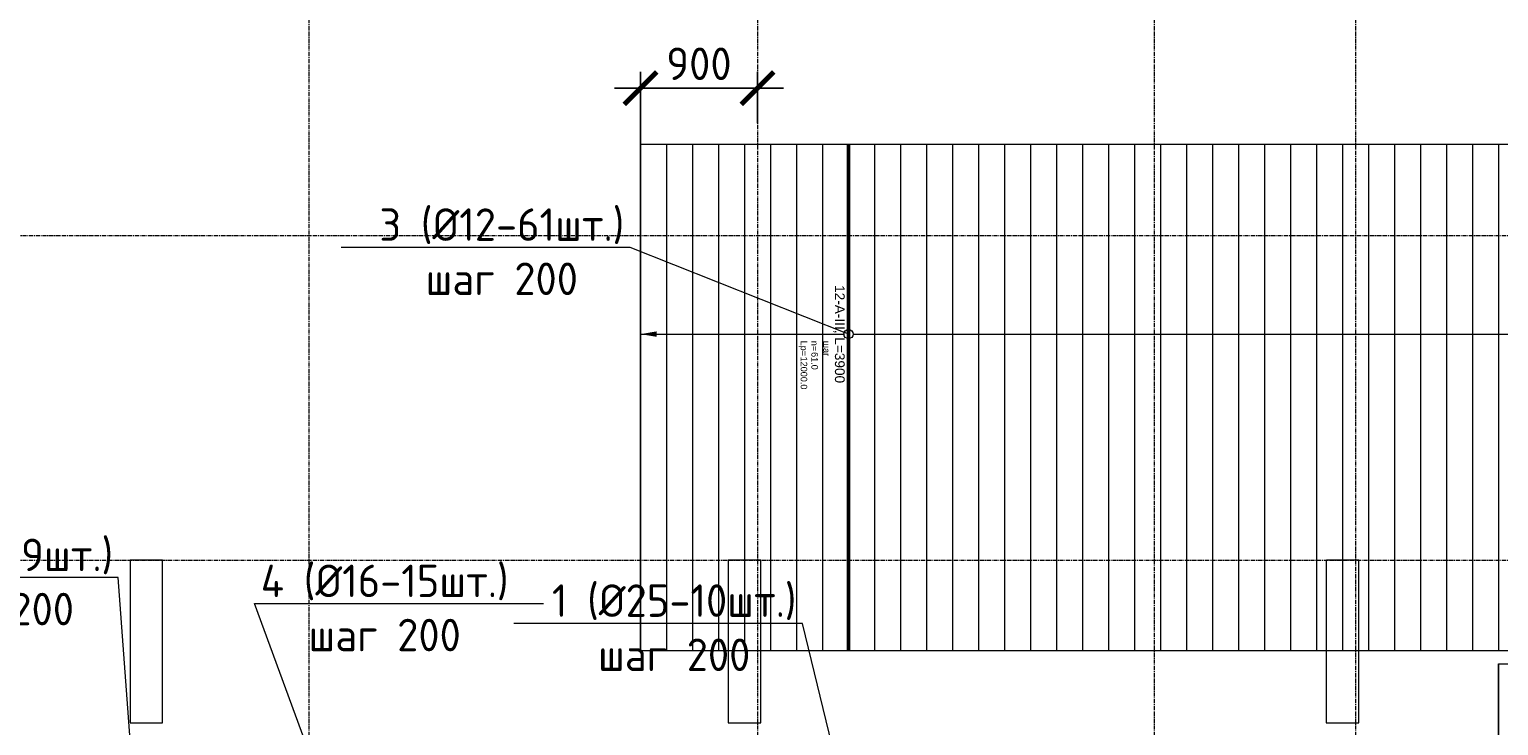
# Model space of a CAD drawing. Header units: millimetres. Extents: x -56135 to 1694203, y -446411 to -23139.
# Tile 189 of 256: x 873351 to 884651, y -123072 to -117714. Entities that reach past the tile are written whole.
import ezdxf
from ezdxf import colors
from ezdxf.entities.mleader import LeaderData, LeaderLine
from ezdxf.enums import TextEntityAlignment as Align
from ezdxf.math import Vec2, Vec3

# ---------------------------------------------------------------- set-up
doc = ezdxf.new("R2010")
doc.units = ezdxf.units.MM
doc.set_wipeout_variables(frame=1)
for name, pattern in [('01 Штриховая _4 мм_', [6, 3.5, -2.5]), ('______5', [1100, 800, -100, 100, -100]), ('GOST2.303 4', [7, 5, -2, 0]), ('осевая', [50.8, 31.75, -6.35, 6.35, -6.35])]:
    doc.linetypes.add(name, pattern=pattern)
for name, color, linetype, lineweight in [('АрмСтер', 2, 'Continuous', 50), ('контур распр. стерхней', 2, 'GOST2.303 4', 20), ('Оси', 40, '______5', 18), ('подоснова', 151, 'Continuous', 5), ('РАЗМЕРЫ', 1, 'Continuous', 9), ('СТЕНЫ', 3, 'Continuous', 30)]:
    doc.layers.add(name, color=color, linetype=linetype, lineweight=lineweight)
doc.layers.add('АрмСтер_атрибуты', color=2, linetype='Continuous', lineweight=0, plot=False)
doc.layers.add('АрмСтер_невид', color=8, linetype='Continuous', lineweight=0, plot=False)
doc.styles.add('GOST-2.304_Type-B', font='GOST_Common.ttf')
doc.styles.get("Standard").update_dxf_attribs({"font": 'arial.ttf'})
doc.styles.add('Аннотативный', font='arial.ttf')
doc.dimstyles.new('СПДС', dxfattribs={"dimscale": 100, "dimtxt": 2.5, "dimasz": 2.5, "dimexe": 1.25, "dimexo": 0, "dimtad": 1, "dimdec": 0, "dimtxsty": 'GOST-2.304_Type-B', "dimblk": 'ARCHTICK', "dimcen": 2.5, "dimdle": 2, "dimadec": 0, "dimazin": 2, "dimtfac": 0.75, "dimtdec": 0, "dimtmove": 1, "dimatfit": 3, "dimfxl": 1, "dimtolj": 1, "dimarcsym": 1})

# ---------------------------------------------------------------- blocks, each defined once
blk = doc.blocks.new('оси 2.2-2.3')
at = {"layer": 'Оси', "color": 16, "linetype": 'осевая', "lineweight": 0, "transparency": 33554687}
for p, q in [((487804.9, -104267.9), (487804.9, -134893.5)), ((491254.9, -104267.9), (491254.9, -134893.5)), ((494304.9, -104267.9), (494304.9, -134893.5)), ((495854.9, -104267.9), (495854.9, -134893.5)), ((468076.3, -119495.4), (524372.9, -119495.4)), ((468076.3, -121995.4), (524372.9, -121995.4))]:
    blk.add_line(p, q, dxfattribs=at)
blk = doc.blocks.new('_None')
blk = doc.blocks.new('*U188')
at = {"layer": 'АрмСтер_невид', "ltscale": 100}
for p, q in [((-1463, 5000), (2437, 5000)), ((-1463, 4800), (2437, 4800)), ((-1463, 4600), (2437, 4600)), ((-1463, 4400), (2437, 4400)), ((-1463, 4200), (2437, 4200)), ((-1463, 4000), (2437, 4000)), ((-1463, 3800), (2437, 3800)), ((-1463, 3600), (2437, 3600)), ((-1463, 3400), (2437, 3400)), ((-1463, 3200), (2437, 3200)), ((-1463, 3000), (2437, 3000)), ((-1463, 2800), (2437, 2800)), ((-1463, 2600), (2437, 2600)), ((-1463, 2400), (2437, 2400)), ((-1463, 2200), (2437, 2200)), ((-1463, 2000), (2437, 2000)), ((-1463, 1800), (2437, 1800)), ((-1463, 1600), (2437, 1600)), ((-1463, 1400), (2437, 1400)), ((-1463, 1200), (2437, 1200)), ((-1463, 1000), (2437, 1000)), ((-1463, 800), (2437, 800)), ((-1463, 600), (2437, 600)), ((-1463, 400), (2437, 400)), ((-1463, 200), (2437, 200)), ((-1463, -200), (2437, -200)), ((-1463, -400), (2437, -400)), ((-1463, -600), (2437, -600)), ((-1463, -800), (2437, -800)), ((-1463, -1000), (2437, -1000)), ((-1463, -1200), (2437, -1200)), ((-1463, -1400), (2437, -1400)), ((-1463, -1600), (2437, -1600))]:
    blk.add_line(p, q, dxfattribs=at)
at = {"layer": 'РАЗМЕРЫ', "ltscale": 15}
blk.add_line((0, -1600), (0, 10400), dxfattribs=at)
at = {"layer": 'РАЗМЕРЫ'}
blk.add_line((112, -1600), (-112, -1600), dxfattribs=at)
blk.add_solid([(0, -1600), (21, -1475), (-21, -1475)], dxfattribs=at)
at = {"layer": 'АрмСтер_атрибуты', "color": 215, "ltscale": 15, "style": 'Аннотативный'}
for s, p in [('шаг', (51, -194)), ('Lр=', (50, -368)), ('n=', (51, -285))]:
    blk.add_text(s, height=50, dxfattribs=at).set_placement(p)
at = {"layer": 'АрмСтер_атрибуты', "style": 'Аннотативный', "flags": 8}
blk.add_attdef('ПОЗ', (110, 30), '', height=75, dxfattribs=at)
at = {"layer": 'АрмСтер_атрибуты', "color": 215, "style": 'Аннотативный'}
for tag, p, flags in [('ШАГ', (191, -194), 10), ('КОЛ', (138, -285), 8), ('ШИРИНА', (173, -368), 8)]:
    blk.add_attdef(tag, p, '', height=50, dxfattribs=dict(at, flags=flags))
at = {"layer": 'АрмСтер_атрибуты', "flags": 9}
for tag, p in [('МАССА', (-1034, -1010)), ('ОБОЗНАЧЕНИЕ', (-1034, -1124))]:
    blk.add_attdef(tag, p, '', height=75, dxfattribs=at)
at = {"linetype": 'Continuous', "lineweight": 0}
blk.add_wipeout([(35, 0), (28, 21), (11, 33), (-11, 33), (-28, 21), (-35, 0), (-28, -21), (-11, -33), (11, -33), (28, -21)], dxfattribs=at)
at = {"color": 0, "linetype": 'ByBlock', "lineweight": -2, "ltscale": 100}
blk.add_line((-1463, 0), (2437, 0), dxfattribs=at)
at = {"layer": 'АрмСтер_невид', "ltscale": 100}
blk.add_line((-1463, 0), (2437, 0), dxfattribs=at)
at = {"layer": 'РАЗМЕРЫ'}
blk.add_circle((0, 0), 35, dxfattribs=at)
at = {"layer": 'АрмСтер_атрибуты', "style": 'Аннотативный', "flags": 8}
blk.add_attdef('НАИМЕНОВАНИЕ', text='', height=75, dxfattribs=at).set_placement((0, -29), align=Align.TOP_CENTER)
blk = doc.blocks.new('*U189')
at = {"layer": 'АрмСтер_невид', "ltscale": 100}
for p, q in [((-1963, 2000), (2437, 2000)), ((-1963, 1800), (2437, 1800)), ((-1963, 1600), (2437, 1600)), ((-1963, 1400), (2437, 1400)), ((-1963, 1200), (2437, 1200)), ((-1963, 1000), (2437, 1000)), ((-1963, 800), (2437, 800)), ((-1963, 600), (2437, 600)), ((-1963, 400), (2437, 400)), ((-1963, 200), (2437, 200)), ((-1963, -200), (2437, -200)), ((-1963, -400), (2437, -400)), ((-1963, -600), (2437, -600)), ((-1963, -800), (2437, -800))]:
    blk.add_line(p, q, dxfattribs=at)
at = {"layer": 'РАЗМЕРЫ'}
for p, q in [((112, 2000), (-112, 2000)), ((112, -800), (-112, -800))]:
    blk.add_line(p, q, dxfattribs=at)
at = {"layer": 'РАЗМЕРЫ', "ltscale": 15}
blk.add_line((0, -800), (0, 2000), dxfattribs=at)
at = {"layer": 'РАЗМЕРЫ'}
for points in [[(0, 2000), (21, 1875), (-21, 1875)], [(0, -800), (21, -675), (-21, -675)]]:
    blk.add_solid(points, dxfattribs=at)
at = {"layer": 'АрмСтер_атрибуты', "color": 215, "ltscale": 15, "style": 'Аннотативный'}
for s, p in [('шаг', (51, -194)), ('Lр=', (50, -368)), ('n=', (51, -285))]:
    blk.add_text(s, height=50, dxfattribs=at).set_placement(p)
at = {"layer": 'АрмСтер_атрибуты', "style": 'Аннотативный', "flags": 8}
blk.add_attdef('ПОЗ', (110, 30), '', height=75, dxfattribs=at)
at = {"layer": 'АрмСтер_атрибуты', "color": 215, "style": 'Аннотативный'}
for tag, p, flags in [('ШАГ', (191, -194), 10), ('КОЛ', (138, -285), 8), ('ШИРИНА', (173, -368), 8)]:
    blk.add_attdef(tag, p, '', height=50, dxfattribs=dict(at, flags=flags))
at = {"layer": 'АрмСтер_атрибуты', "flags": 9}
for tag, p in [('МАССА', (-1034, -1010)), ('ОБОЗНАЧЕНИЕ', (-1034, -1124))]:
    blk.add_attdef(tag, p, '', height=75, dxfattribs=at)
at = {"linetype": 'Continuous', "lineweight": 0}
blk.add_wipeout([(35, 0), (28, 21), (11, 33), (-11, 33), (-28, 21), (-35, 0), (-28, -21), (-11, -33), (11, -33), (28, -21)], dxfattribs=at)
at = {"color": 0, "linetype": 'ByBlock', "lineweight": -2, "ltscale": 100}
blk.add_line((-1963, 0), (2437, 0), dxfattribs=at)
at = {"layer": 'АрмСтер_невид', "ltscale": 100}
blk.add_line((-1963, 0), (2437, 0), dxfattribs=at)
at = {"layer": 'РАЗМЕРЫ'}
blk.add_circle((0, 0), 35, dxfattribs=at)
at = {"layer": 'АрмСтер_атрибуты', "style": 'Аннотативный', "flags": 8}
blk.add_attdef('НАИМЕНОВАНИЕ', text='', height=75, dxfattribs=at).set_placement((0, -29), align=Align.TOP_CENTER)
blk = doc.blocks.new('_ArchTick')
at = {"color": 0, "linetype": 'ByBlock', "const_width": 0.15}
blk.add_lwpolyline([(-0.5, -0.5), (0.5, 0.5)], dxfattribs=at)
blk = doc.blocks.new('*D211')
at = {"layer": 'DEFPOINTS', "color": 0, "transparency": 16777216}
for p in [(878051, -118167), (878951, -118435), (878051, -118798)]:
    blk.add_point(p, dxfattribs=at)
at = {"layer": 'РАЗМЕРЫ', "color": 0, "lineweight": -2, "transparency": 16777216}
for p, q in [((878051, -118798), (878051, -118042)), ((878951, -118435), (878951, -118042)), ((879151, -118167), (877851, -118167))]:
    blk.add_line(p, q, dxfattribs=at)
at = {"layer": 'РАЗМЕРЫ', "color": 0, "lineweight": -2, "transparency": 16777216, "xscale": 250, "yscale": 250, "zscale": 250, "rotation": 180}
blk.add_blockref('_ArchTick', (878051, -118167), dxfattribs=at)
at = {"layer": 'РАЗМЕРЫ', "color": 0, "lineweight": -2, "transparency": 16777216, "xscale": 250, "yscale": 250, "zscale": 250}
blk.add_blockref('_ArchTick', (878951, -118167), dxfattribs=at)
at = {"layer": 'РАЗМЕРЫ', "color": 0, "transparency": 16777216, "insert": (878501, -117979), "char_height": 250, "attachment_point": 5, "style": 'GOST-2.304_Type-B'}
blk.add_mtext('\\A1;900', dxfattribs=at)
blk = doc.blocks.new('стены  тп')
at = {"layer": 'СТЕНЫ', "color": 251, "linetype": '01 Штриховая _4 мм_', "lineweight": 0, "true_color": 0x636466}
for p, q in [((554937, -332126, 3100), (554687, -332126, 3100)), ((554687, -332126, 3100), (554687, -333376, 3100)), ((554937, -333376, 3100), (554937, -332126, 3100)), ((559392, -332126, 3100), (559287, -332126, 3100)), ((559287, -332126, 3100), (559287, -333376, 3100)), ((559512, -332126, 3100), (559392, -332126, 3100)), ((559392, -332126, 3100), (559392, -332126, 3100)), ((559537, -332126, 3100), (559512, -332126, 3100)), ((559537, -332246, 3100), (559537, -332126, 3100)), ((564137, -332126, 3100), (563887, -332126, 3100)), ((563887, -332126, 3100), (563887, -332246, 3100)), ((564137, -332306, 3100), (564137, -332126, 3100)), ((559537, -333376, 3100), (559537, -332246, 3100)), ((563887, -332246, 3100), (563887, -333376, 3100)), ((564137, -332426, 3100), (564137, -332306, 3100)), ((564137, -333376, 3100), (564137, -332426, 3100)), ((554687, -333376, 3100), (554937, -333376, 3100)), ((559287, -333376, 3100), (559512, -333376, 3100)), ((559512, -333376, 3100), (559537, -333376, 3100)), ((563887, -333376, 3100), (564112, -333376, 3100)), ((564112, -333376, 3100), (564137, -333376, 3100))]:
    blk.add_line(p, q, dxfattribs=at)

msp = doc.modelspace()

# ---------------------------------------------------------------- linework, layer by layer
at = {"layer": 'контур распр. стерхней', "linetype": '01 Штриховая _4 мм_'}
for points in [[(878051.4, -122496.7), (878051.4, -118596.7), (890051.4, -118596.7), (890051.4, -122496.7)], [(884651.4, -126996.7), (884651.4, -122596.7), (887451.4, -122596.7), (887451.4, -126996.7)]]:
    msp.add_lwpolyline(points, close=True, dxfattribs=at)

# ---------------------------------------------------------------- block references
at = {"layer": 'РАЗМЕРЫ', "color": 1}
msp.add_blockref('оси 2.2-2.3', (387696.3, 196.2), dxfattribs=at)

# ---------------------------------------------------------------- leaders
at = {"layer": 'подоснова', "color": 2, "ltscale": 0.3}
ml = msp.add_multileader_mtext('Standard', dxfattribs=at)
ml.set_content('1 (%%C25-9шт.)\\Pшаг 200', color=2, style='GOST-2.304_Type-B')
ml.set_leader_properties(color=256, linetype='ByLayer', lineweight=15)
ml.set_arrow_properties(name='NONE')
ml.build(insert=Vec2(0, 0))
ml.multileader.update_dxf_attribs({"text_left_attachment_type": 6, "text_right_attachment_type": 6, "dogleg_length": 0.1, "arrow_head_size": 18})
ctx = ml.context
ctx.base_point, ctx.char_height, ctx.arrow_head_size, ctx.landing_gap_size, ctx.plane_origin = Vec3(872183.6, -121932.8), 250, 18, 20, Vec3(865789.3, -122421.7)
ctx.left_attachment, ctx.right_attachment, ctx.text_align_type = 6, 6, 1
notes = []
notes.append((ctx, [(1, (1, 1, 0), (874034.3, -121932.8), (-1, 0), 0.1, [(0, [(874246.2, -124772.3)], 0, [])])]))
ctx.mtext.insert, ctx.mtext.alignment, ctx.mtext.flow_direction = Vec3(873108.9, -121632.8), 2, 5
ml = msp.add_multileader_mtext('Standard', dxfattribs=at)
ml.set_content('4 (%%C16-15шт.)\\Pшаг 200', color=2, style='GOST-2.304_Type-B')
ml.set_leader_properties(color=256, linetype='ByLayer', lineweight=15)
ml.set_arrow_properties(name='NONE')
ml.build(insert=Vec2(0, 0))
ml.multileader.update_dxf_attribs({"text_left_attachment_type": 6, "text_right_attachment_type": 6, "dogleg_length": 0.1, "arrow_head_size": 18})
ctx = ml.context
ctx.base_point, ctx.char_height, ctx.arrow_head_size, ctx.landing_gap_size, ctx.plane_origin = Vec3(875083.5, -122132.8), 250, 18, 20, Vec3(867586.9, -122392.5)
ctx.left_attachment, ctx.right_attachment, ctx.text_align_type = 6, 6, 1
notes.append((ctx, [(0, (1, 1, 0), (875083.4, -122132.8), (1, 0), 0.1, [(0, [(876043.7, -124743)], 0, [])])]))
ctx.mtext.insert, ctx.mtext.alignment, ctx.mtext.flow_direction = Vec3(876083.8, -121832.8), 2, 5
ml = msp.add_multileader_mtext('Standard', dxfattribs=at)
ml.set_content('1 (%%C25-10шт.)\\Pшаг 200', color=2, style='GOST-2.304_Type-B')
ml.set_leader_properties(color=256, linetype='ByLayer', lineweight=15)
ml.set_arrow_properties(name='NONE')
ml.build(insert=Vec2(0, 0))
ml.multileader.update_dxf_attribs({"text_left_attachment_type": 6, "text_right_attachment_type": 6, "dogleg_length": 0.1, "arrow_head_size": 18})
ctx = ml.context
ctx.base_point, ctx.char_height, ctx.arrow_head_size, ctx.landing_gap_size, ctx.plane_origin = Vec3(877322.8, -122284.7), 250, 18, 20, Vec3(871409.9, -122285)
ctx.left_attachment, ctx.right_attachment, ctx.text_align_type = 6, 6, 1
notes.append((ctx, [(1, (1, 1, 0), (879298.5, -122284.7), (-1, 0), 0.1, [(0, [(879866.7, -124635.5)], 0, [])])]))
ctx.mtext.insert, ctx.mtext.alignment, ctx.mtext.flow_direction = Vec3(878310.6, -121984.7), 2, 5
for ctx, leaders in notes:
    for number, flags, end, landing, length, lines in leaders:
        leader = LeaderData()
        leader.index, (leader.has_last_leader_line, leader.has_dogleg_vector, leader.attachment_direction) = number, flags
        leader.last_leader_point, leader.dogleg_vector, leader.dogleg_length = Vec3(end), Vec3(landing), length
        for number, points, colour, breaks in lines:
            line = LeaderLine()
            line.index, line.vertices, line.color, line.breaks = number, Vec3.list(points), colors.encode_raw_color(colour), breaks
            leader.lines.append(line)
        ctx.leaders.append(leader)

# ---------------------------------------------------------------- next in the draw order: block references
at = {"layer": 'АрмСтер', "ltscale": 15}
ref = msp.add_blockref('*U188', (879651.4, -120059.2), dxfattribs=dict(at, rotation=270))
ref.add_attrib('НАИМЕНОВАНИЕ', '12-A-III, L=3900', dxfattribs={"layer": 'АрмСтер_атрибуты', "height": 75, "rotation": 270, "style": 'Аннотативный', "flags": 8}).set_placement((879622, -120059.2), align=Align.TOP_CENTER)
ref.add_attrib('КОЛ', '61.0', (879366.2, -120197.2), dxfattribs={"layer": 'АрмСтер_атрибуты', "color": 215, "height": 50, "rotation": 270, "style": 'Аннотативный', "flags": 8})
ref.add_attrib('ШИРИНА', '12000.0', (879283.6, -120232), dxfattribs={"layer": 'АрмСтер_атрибуты', "color": 215, "height": 50, "rotation": 270, "style": 'Аннотативный', "flags": 8})
ref = msp.add_blockref('*U189', (885451.4, -124559.2), dxfattribs=dict(at, rotation=270))
ref.add_attrib('НАИМЕНОВАНИЕ', '12-A-III, L=4400', dxfattribs={"layer": 'АрмСтер_атрибуты', "height": 75, "rotation": 270, "style": 'Аннотативный', "flags": 8}).set_placement((885422, -124559.2), align=Align.TOP_CENTER)
ref.add_attrib('КОЛ', '15.0', (885166.2, -124697.2), dxfattribs={"layer": 'АрмСтер_атрибуты', "color": 215, "height": 50, "rotation": 270, "style": 'Аннотативный', "flags": 8})
ref.add_attrib('ШИРИНА', '2800.0', (885083.6, -124732), dxfattribs={"layer": 'АрмСтер_атрибуты', "color": 215, "height": 50, "rotation": 270, "style": 'Аннотативный', "flags": 8})

# ---------------------------------------------------------------- next in the draw order: block references
at = {"layer": 'РАЗМЕРЫ'}
msp.add_blockref('стены  тп', (319438.9, 210326.6, -3100), dxfattribs=at)

# ---------------------------------------------------------------- next in the draw order: dimensions: what is measured, and where the dimension line sits
at = {"layer": 'РАЗМЕРЫ', "color": 1}
dim = msp.add_linear_dim(base=(878051.4, -118166.7), p1=(878951.3, -118434.7), p2=(878051.4, -118798.4), dimstyle='СПДС', dxfattribs=at)
dim.commit()
dim.dimension.update_dxf_attribs({"geometry": '*D211', "text_midpoint": (878501.3, -117979.2)})

# ---------------------------------------------------------------- next in the draw order: leaders
at = {"layer": 'подоснова', "color": 2, "ltscale": 0.3}
ml = msp.add_multileader_mtext('Standard', dxfattribs=at)
ml.set_content('3 (%%C12-61шт.)\\Pшаг 200', color=2, style='GOST-2.304_Type-B')
ml.set_leader_properties(color=256, linetype='ByLayer', lineweight=15)
ml.set_arrow_properties(name='NONE')
ml.build(insert=Vec2(0, 0))
ml.multileader.update_dxf_attribs({"text_left_attachment_type": 6, "text_right_attachment_type": 6, "dogleg_length": 0.1, "arrow_head_size": 18})
ctx = ml.context
ctx.base_point, ctx.char_height, ctx.arrow_head_size, ctx.landing_gap_size, ctx.plane_origin = Vec3(875997, -119391.6), 250, 18, 20, Vec3(870032, -113408.5)
ctx.left_attachment, ctx.right_attachment, ctx.text_align_type = 6, 6, 1
notes = []
notes.append((ctx, [(1, (1, 1, 0), (877972.7, -119391.6), (-1, 0), 0.1, [(0, [(879651.4, -120059.2)], 0, [])])]))
ctx.mtext.insert, ctx.mtext.alignment, ctx.mtext.flow_direction = Vec3(876984.8, -119091.6), 2, 5
for ctx, leaders in notes:
    for number, flags, end, landing, length, lines in leaders:
        leader = LeaderData()
        leader.index, (leader.has_last_leader_line, leader.has_dogleg_vector, leader.attachment_direction) = number, flags
        leader.last_leader_point, leader.dogleg_vector, leader.dogleg_length = Vec3(end), Vec3(landing), length
        for number, points, colour, breaks in lines:
            line = LeaderLine()
            line.index, line.vertices, line.color, line.breaks = number, Vec3.list(points), colors.encode_raw_color(colour), breaks
            leader.lines.append(line)
        ctx.leaders.append(leader)

doc.saveas('drawing.dxf')
